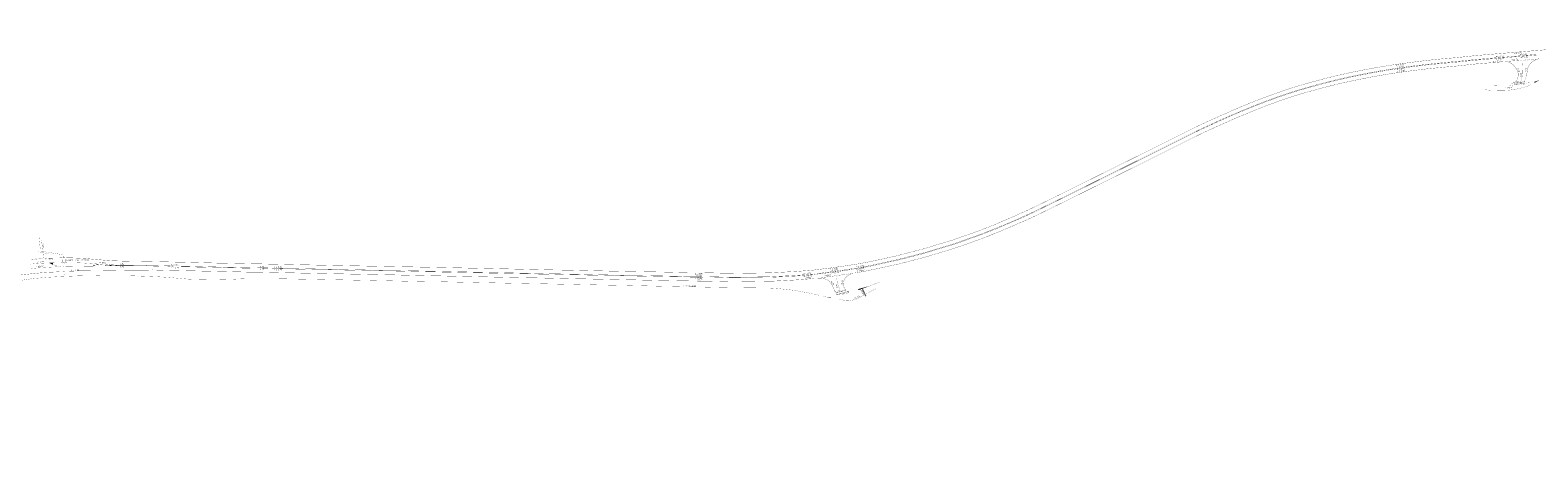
# Model space of a CAD drawing. Extents: x 117783 to 130571, y 447689 to 453929.
# Tile 19 of 22: x 127776 to 128899, y 451758 to 452073. Entities that reach past the tile are written whole.
import ezdxf

# ---------------------------------------------------------------- set-up
doc = ezdxf.new("R2010")
doc.units = 0
doc.header["$LTSCALE"] = 4
doc.header["$MEASUREMENT"] = 0
for name, pattern in [('030270', [0.75, 0.0675, -0.6825]), ('050050', [0.25, 0.1175, -0.1325]), ('11', [0.5, 0.25, -0.25]), ('33', [1.5, 0.75, -0.75]), ('93', [3, 2.25, -0.75])]:
    doc.linetypes.add(name, pattern=pattern)
for name, color, linetype in [('TM-L_03-27_10', 7, '030270'), ('TM-L_05-05_10', 7, '050050'), ('TM-L_1-1_10', 7, '11'), ('TM-L_1-1_15', 7, '11'), ('TM-L_3-3_15', 7, '33'), ('TM-L_9-3_15', 7, '93'), ('TM-L_C_10', 7, 'CONTINUOUS'), ('TM-L_C_15', 7, 'CONTINUOUS'), ('TM-STS-T_C_30', 7, 'CONTINUOUS'), ('TM-SYMBOOL', 7, 'CONTINUOUS'), ('TM-T025TEKST', 7, 'CONTINUOUS')]:
    doc.layers.add(name, color=color, linetype=linetype)
doc.styles.add('ISO', font='ISO')
doc.styles.get("Standard").update_dxf_attribs({"font": 'ISO'})

# ---------------------------------------------------------------- blocks, each defined once
blk = doc.blocks.new('dht')
at = {"layer": 'TM-SYMBOOL'}
blk.add_hatch(color=256, dxfattribs=at).paths.add_polyline_path([(0, 0), (0, 0.5), (0.5, 0.2)])
blk = doc.blocks.new('dbl')
at = {"layer": 'TM-SYMBOOL'}
blk.add_hatch(color=256, dxfattribs=at).paths.add_polyline_path([(0, 0), (0.5, 0), (0.5, 0.5), (0, 0.5)])

msp = doc.modelspace()

# ---------------------------------------------------------------- hatches: boundary and pattern name
at = {"layer": 'TM-SYMBOOL'}
h = msp.add_hatch(color=256, dxfattribs=at)
edge = h.paths.add_edge_path()
edge.add_arc((128896.5, 452034.2), 0.486, 310.8286, 377.0279)
edge.add_arc((128896.6, 452034.2), 0.39, 14.6903, 84.1135)
edge.add_line((128896.6, 452034.6), (128900.3, 452035.8))
edge.add_line((128900.3, 452035.8), (128900.3, 452035.7))
edge.add_line((128900.3, 452035.7), (128896.8, 452033.8))
h = msp.add_hatch(color=256, dxfattribs=at)
edge = h.paths.add_edge_path()
edge.add_arc((127795.5, 451907), 9.25, 232.0469, 250.3265)
edge.add_line((127792.4, 451898.3), (127792.4, 451898.4))
edge.add_arc((127792.7, 451899), 0.675, 100.8685, 245.3695, ccw=False)
edge.add_line((127792.6, 451899.7), (127792.6, 451899.8))
edge.add_arc((127797.5, 451576.8), 323, 90.868, 91.3568)
for points in [[(127822.7, 451898.2, -0.132905), (127822.6, 451897.7), (127823.4, 451897.3, -0.000108), (127824.5, 451897.3)], [(127825.5, 451898.9, -0.000349), (127824.2, 451898.9), (127826.6, 451897.8), (127826.6, 451898.3)], [(127831.6, 451898), (127831.6, 451897.4, -0.000107), (127832.7, 451897.4)], [(127835.1, 451898.3, -0.000341), (127833.8, 451898.4), (127835.7, 451897.4, -0.000109), (127836.9, 451897.5)], [(127839.8, 451898.1, -0.000337), (127838.5, 451898.1), (127839.9, 451897.5, -0.000109), (127841, 451897.5)]]:
    msp.add_hatch(color=256, dxfattribs=at).paths.add_polyline_path(points)
h = msp.add_hatch(color=256, dxfattribs=at)
edge = h.paths.add_edge_path()
edge.add_arc((128371.7, 451876.2), 2.08, 266.9679, 289.4002)
edge.add_arc((128372.5, 451874.1), 0.246, 118.493, 195.7871)
edge.add_arc((128372.7, 451874.1), 0.483, 192.9508, 242.4243)
edge.add_line((128372.5, 451873.7), (128369, 451874.2))
edge.add_line((128369, 451874.2), (128369, 451874.3))
edge.add_line((128369, 451874.3), (128371.6, 451874.2))
h = msp.add_hatch(color=256, dxfattribs=at)
edge = h.paths.add_edge_path()
edge.add_line((128401.1, 451882.3), (128392.7, 451879.2))
edge.add_line((128392.7, 451879.2), (128392.9, 451879.3))
edge.add_line((128392.9, 451879.3), (128392.9, 451879.6))
edge.add_arc((128392.4, 451879.6), 0.507, 4.0806, 82.2411)
edge.add_line((128392.5, 451880.1), (128392.3, 451880))
edge.add_line((128392.3, 451880), (128401.1, 451882.4))
edge.add_line((128401.1, 451882.4), (128401.1, 451882.3))

# ---------------------------------------------------------------- linework, layer by layer
at = {"layer": 'TM-L_03-27_10', "const_width": 0.1, "flags": 128}
msp.add_lwpolyline([(128363.3, 451875.5, 0.0141), (128357.9, 451876.8), (128355, 451877.4), (128346.1, 451879), (128344.6, 451879.2, 0.006531), (128334.8, 451880.3, 0.009379), (128328.6, 451880.8), (128326.3, 451880.9, -0.001408), (128290.5, 451881.3, 0.002251), (128247.8, 451882.2), (128217.3, 451882.9), (128199.2, 451883.2), (128160, 451884), (128137.5, 451884.4), (128080.2, 451885.6, -0.003127), (128064.6, 451885.8, 0.001076), (127995.7, 451887.2), (127961.3, 451887.8, 0.002435), (127938.3, 451887.9, 0.007283), (127925.8, 451887.4), (127916.7, 451887.2, -0.00897), (127901.6, 451887.3, -0.011856), (127892.6, 451887.6), (127877.6, 451888.9), (127870.5, 451889.3, 0.004306), (127848.4, 451890.1), (127844.4, 451890.1), (127825.4, 451890.2), (127812.1, 451890), (127797.3, 451889.4), (127788.6, 451888.9), (127778.1, 451888), (127774.4, 451887.5, 0.006207), (127762.4, 451885.5, 0.006628), (127752.2, 451883.6), (127748.1, 451882.7, 0.011657), (127737.8, 451880.2, 0.016678), (127726.9, 451876.8, 0.014909), (127717.6, 451873.3, 0.015669), (127709.6, 451869.6, 0.00456), (127696.4, 451862.7, 0.017855), (127689.1, 451858.4, 0.044464), (127684.2, 451854.8, 0.008425), (127670, 451842.3, 0.008797), (127660, 451833.2), (127654.3, 451827.6), (127632.5, 451806.6), (127626.7, 451801.1), (127623.9, 451798.5), (127621.1, 451796.3), (127617.5, 451793.7), (127614.1, 451791.1, 0.008208), (127608.2, 451786.2, 0.020918), (127602.7, 451780.7, -0.001297), (127592.7, 451769.8, -0.009669), (127584, 451760.9), (127582.4, 451759.3), (127580.9, 451758)], format="xyb", dxfattribs=at)
at = {"layer": 'TM-L_05-05_10', "const_width": 0.1, "flags": 128}
for points in [[(127789.2, 451906.4), (127781.8, 451907.9)], [(127787.9, 451907.6), (127783.5, 451908.5)], [(127799.5, 451903.4), (127799.7, 451900)], [(127799.7, 451896.7), (127799.8, 451893.2)], [(127801.5, 451903.6), (127801.7, 451900.1)], [(127801.7, 451896.7), (127801.8, 451893.2)]]:
    msp.add_lwpolyline(points, dxfattribs=at)
at = {"layer": 'TM-L_1-1_10', "const_width": 0.1, "flags": 128}
for points in [[(128894.1, 452032.5), (128890.8, 452031.1), (128888.2, 452030.3), (128882.3, 452029), (128876.7, 452028.3), (128872.6, 452028.2), (128866.6, 452028.3), (128864, 452028.4), (128859.7, 452028.8)], [(128864.9, 452032.1), (128868.7, 452031.9), (128870.9, 452031.8), (128876.7, 452031.8), (128878.7, 452031.9), (128881.8, 452032.4)], [(128890.5, 452033.7), (128893.4, 452034)], [(127783.1, 451909.5), (127782.2, 451918.4)], [(127799.8, 451899.9), (127800.8, 451899.9)], [(127800.8, 451896.8), (127801.8, 451896.9)]]:
    msp.add_lwpolyline(points, dxfattribs=at)
for points in [[(127788.8, 451899.6, 0.022608), (127775.8, 451898.7)], [(127795.2, 451896.7, 0.004596), (127781.4, 451895.9, 0.006515), (127776.2, 451895.4)], [(127827.6, 451898.7, 0.000797), (127830.6, 451898.6, 0.000797)], [(127827.6, 451897.3, -0.000291), (127830.6, 451897.4, -0.000291)], [(128378.4, 451872.5), (128380.6, 451872.1), (128383.5, 451871.4), (128385.3, 451871.3, 0.030251), (128389.9, 451872.2), (128391.8, 451872.8, 0.005826), (128399.3, 451876.9, -0.012312), (128407.1, 451880.8)]]:
    msp.add_lwpolyline(points, format="xyb", dxfattribs=at)
at = {"layer": 'TM-L_1-1_15', "const_width": 0.15}
for points in [[(128898.9, 452055.2, -0.000004), (128876, 452053.2)], [(128899, 452054.7, -0.000004), (128876, 452052.8)], [(128887.2, 452050.8, -0.000002), (128876.3, 452049.9)], [(127881, 451897.4, 0.000291), (127886, 451897.3)], [(127886, 451896.8, -0.000291), (127881, 451896.9, -0.000291)]]:
    msp.add_lwpolyline(points, format="xyb", dxfattribs=at)
at = {"layer": 'TM-L_1-1_15', "const_width": 0.15, "flags": 128}
for points in [[(127795.6, 451903.3, 0.020342), (127786.5, 451902.9, 0.011074)], [(128388.4, 451895.3, -0.00895), (128361.7, 451891.6, -0.008945)], [(128388.5, 451894.8, -0.008945), (128361.8, 451891.2, -0.008945)], [(128375.7, 451890, -0.00363), (128364.8, 451888.6, -0.00363)]]:
    msp.add_lwpolyline(points, format="xyb", dxfattribs=at)
for points in [[(127800.4, 451903.4), (127801.4, 451903.4)], [(127799.9, 451893.2), (127800.9, 451893.2)]]:
    msp.add_lwpolyline(points, dxfattribs=at)
at = {"layer": 'TM-L_3-3_15', "const_width": 0.15, "flags": 128}
for points in [[(127802.1, 451903.5), (127808.8, 451903.3), (127816.6, 451902.9), (127824.6, 451902.2), (127832.6, 451901.5), (127837, 451901.2), (127851.3, 451900.8), (127852.2, 451900.8, -0.005915), (127866.8, 451900.6), (127872.3, 451900.5, 0.001121), (127891.6, 451900.1, -0.000005), (127915.1, 451899.5, -0.001006), (127940.9, 451899, -0.000197), (127946.7, 451898.9), (127979.9, 451898.2, 0.000164), (128014.7, 451897.5, 0.000237), (128045.8, 451896.9, -0.000578), (128067.5, 451896.5, 0.000011), (128082.6, 451896.2, 0.000354), (128115.4, 451895.5, -0.000029), (128138.3, 451895, 0.000021), (128160.4, 451894.5), (128164.6, 451894.4), (128178.2, 451894.2, 0.000021), (128199.5, 451893.7), (128213.9, 451893.4), (128223.8, 451893.2, 0.000007), (128248.1, 451892.8, 0.000005), (128265.5, 451892.4), (128278.6, 451892.3, -0.000006), (128287.4, 451892.1, 0.002891), (128300.3, 451891.9, 0.006394), (128306.4, 451891.9, 0.000288), (128326.6, 451892.2, 0.007927), (128328.4, 451892.3, 0.000294), (128345.6, 451893.2, 0.005108), (128349.9, 451893.5, 0.003843), (128359.6, 451894.3, 0.011177), (128392.8, 451898.9, 0.003696), (128400.8, 451900.4), (128404.1, 451901.1, 0.000268), (128420.6, 451904.7), (128422.2, 451905.1, 0.00035), (128437.9, 451909.2, 0.007141), (128442.5, 451910.4, 0.003561), (128452, 451913.3, 0.004077), (128461.7, 451916.2, 0.008788), (128465.8, 451917.6, 0.000539), (128482.6, 451923.5), (128483.9, 451924, 0.004799), (128493.6, 451927.8, 0.00612), (128509.7, 451934.7, 0.013084), (128527.2, 451942.8, 0.000194), (128541.7, 451949.9), (128544.9, 451951.4), (128562.5, 451960.2, -0.000677), (128582.7, 451970.2, 0.00019), (128599.2, 451978.4), (128603.1, 451980.3), (128631.1, 451994.3, -0.001786), (128641.3, 451999.4, -0.009324), (128651.8, 452004.4, -0.000084), (128660.2, 452008.2, -0.001886), (128669.3, 452012.2, -0.002102), (128674.2, 452014.4, -0.003819), (128687.1, 452019.7), (128690.8, 452021.2, -0.004077), (128700.1, 452024.6, -0.010418), (128716.5, 452030.3), (128719.5, 452031.2, -0.004704), (128725.3, 452032.9, -0.000689), (128737.2, 452036.2, -0.007088), (128743.8, 452037.9), (128747.6, 452038.8, -0.002468), (128756.3, 452040.8, -0.001239), (128760.7, 452041.8, -0.004344), (128774.3, 452044.4), (128775, 452044.6, -0.00311), (128781.7, 452045.7, -0.00286), (128788.6, 452046.9, -0.002376), (128796.9, 452048.1, -0.003543), (128802.8, 452048.9, -0.00455), (128815.7, 452050.5, -0.004877), (128824.9, 452051.5), (128829, 452051.9, -0.000133), (128838.7, 452052.7), (128852.7, 452054.2), (128870.1, 452055.7), (128875.1, 452056.1, 0.000004), (128899.3, 452058.1), (128902.3, 452058.3), (128918.3, 452060, -0.000939), (128937.3, 452061.7, -0.000388), (128946.6, 452062.6, -0.003585), (128958.3, 452063.6, 0.001299), (128967.9, 452064.4, 0.000306), (128975.4, 452065.1), (128984.3, 452065.8, -0.001206), (128990.5, 452066.4, 0.002713), (128999.6, 452067.1, 0.000663), (129019.2, 452068.8), (129035, 452070, -0.000739), (129044.8, 452070.8, -0.020392), (129051.7, 452071.3, -0.006636), (129061.7, 452072, -0.00184), (129072.1, 452072.5, -0.004702), (129082.3, 452073, -0.010263), (129108.5, 452073, -0.02118), (129133, 452071.2, -0.012894), (129159.3, 452067.5), (129189.6, 452062.5)], [(128874, 452049.7), (128870.6, 452049.4), (128853.2, 452048), (128839.3, 452046.5, 0.000133), (128829.6, 452045.6), (128825.5, 452045.2, 0.00488), (128816.5, 452044.3, 0.004549), (128803.7, 452042.7, 0.003543), (128797.8, 452041.9, 0.002376), (128789.6, 452040.7, 0.00302), (128782.7, 452039.6, 0.003105), (128776.1, 452038.4), (128775.4, 452038.3, 0.004328), (128762, 452035.6, 0.001229), (128757.7, 452034.7, 0.002469), (128749, 452032.7), (128745.3, 452031.8, 0.007088), (128738.8, 452030.1, 0.000688), (128727, 452026.9, 0.004671), (128721.3, 452025.2), (128718.4, 452024.3, 0.010409), (128702.3, 452018.8, 0.00407), (128693, 452015.3), (128689.5, 452013.9, 0.003807), (128676.7, 452008.6, 0.002102), (128671.8, 452006.5, 0.001878), (128662.8, 452002.5, 0.000084), (128654.4, 451998.7, 0.009352), (128644.1, 451993.8, 0.001789), (128633.9, 451988.7), (128605.9, 451974.7), (128602, 451972.8, -0.000189), (128585.5, 451964.6, 0.000678), (128565.3, 451954.6), (128547.6, 451945.8), (128544.5, 451944.3, -0.000194), (128530, 451937.2, -0.013058), (128512.2, 451929, -0.006115), (128495.9, 451922.1, -0.004817), (128486.1, 451918.2), (128484.7, 451917.6, -0.000541), (128467.9, 451911.7, -0.008788), (128463.5, 451910.2, -0.004062), (128453.8, 451907.3, -0.003547), (128444.2, 451904.4, -0.007141), (128439.5, 451903.1, -0.000352), (128423.7, 451899), (128422, 451898.6, -0.00027), (128405.4, 451895), (128402, 451894.3, -0.003741), (128393.9, 451892.7, -0.001185), (128390.4, 451892.2)], [(127797.2, 451893), (127788.4, 451892.6), (127782.2, 451892.1), (127767.1, 451890.5), (127765.1, 451890.3), (127757.4, 451888.9), (127748, 451886.9), (127739.7, 451884.7), (127731, 451881.9), (127722.1, 451878.8), (127718.3, 451877.3, 0.018551), (127707.2, 451872.1), (127703.1, 451870, 0.015025), (127699, 451867.8, 0.010615), (127695.3, 451865.8), (127688.9, 451862, 0.020732), (127682.1, 451857.3, 0.005921), (127674.4, 451851.7, 0.014794), (127666.8, 451845.8), (127662.8, 451842.6, 0.002079), (127658.8, 451839.3, 0.007908), (127656.6, 451837.2, 0.00335), (127650.6, 451831.5, 0.000367), (127628.8, 451810.5), (127603.9, 451786.5, -0.008402), (127596.2, 451780, -0.005537), (127589.2, 451774.3, -0.001754), (127583.1, 451769.5), (127582.9, 451769.4)], [(127804.7, 451893.4), (127804.7, 451893.4), (127811.8, 451893.7), (127830.6, 451893.9), (127849.5, 451894.2), (127865.5, 451894.3), (127866.7, 451894.4), (127872.2, 451894.2, 0.001121), (127891.4, 451893.8, -0.000005), (127914.9, 451893.3, -0.001007), (127940.8, 451892.7, 0.000116), (127946.6, 451892.7), (127979.8, 451892, 0.000164), (128014.6, 451891.3, 0.000237), (128045.7, 451890.7, -0.000578), (128067.4, 451890.2, 0.000011), (128082.4, 451889.9, 0.000354), (128115.2, 451889.2, -0.000029), (128138.2, 451888.7, 0.000021), (128160.3, 451888.3), (128164.5, 451888.2), (128178.1, 451887.9, 0.000021), (128199.3, 451887.5), (128213.8, 451887.2), (128223.7, 451887, 0.000007), (128248, 451886.5, 0.000005), (128265.4, 451886.2), (128278.5, 451886, -0.000006), (128287.3, 451885.9, 0.002885), (128300.2, 451885.6, 0.006394), (128306.5, 451885.7, 0.000288), (128326.7, 451886, 0.007993), (128328.7, 451886, 0.000295), (128345.9, 451886.9, 0.005122), (128350.4, 451887.2, 0.006276), (128359.5, 451888)]]:
    msp.add_lwpolyline(points, format="xyb", dxfattribs=at)
at = {"layer": 'TM-L_9-3_15', "const_width": 0.15, "flags": 128}
for points in [[(128875, 452053.1), (128870.3, 452052.8), (128852.9, 452051.3), (128839, 452049.9, 0.000133), (128829.3, 452049), (128825.2, 452048.6, 0.004878), (128816.1, 452047.6, 0.00455), (128803.2, 452046.1, 0.003543), (128797.3, 452045.2, 0.002376), (128789.1, 452044, 0.002911), (128782.2, 452042.9, 0.003108), (128775.5, 452041.7), (128774.8, 452041.6, 0.004337), (128761.3, 452038.9, 0.001234), (128757, 452038, 0.002468), (128748.2, 452036), (128744.5, 452035, 0.007088), (128737.9, 452033.4, 0.000689), (128726.1, 452030.1, 0.004689), (128720.3, 452028.4), (128717.4, 452027.5, 0.010414), (128701.1, 452021.9, 0.004074), (128691.8, 452018.5), (128688.2, 452017, 0.003813), (128675.4, 452011.7, 0.002102), (128670.4, 452009.6, 0.001882), (128661.4, 452005.6, 0.000084), (128653, 452001.7, 0.009337), (128642.6, 451996.8, 0.001787), (128632.4, 451991.7), (128604.4, 451977.7), (128600.5, 451975.8, -0.00019), (128584, 451967.6, 0.000677), (128563.8, 451957.6), (128546.1, 451948.8), (128543, 451947.3, -0.000194), (128528.5, 451940.2, -0.013072), (128510.9, 451932, -0.006118), (128494.7, 451925.2, -0.004807), (128484.9, 451921.3), (128483.6, 451920.8, -0.00054), (128466.8, 451914.9, -0.008788), (128462.5, 451913.4, -0.00407), (128452.8, 451910.5, -0.003555), (128443.3, 451907.6, -0.007141), (128438.7, 451906.4, -0.000351), (128422.9, 451902.3), (128421.3, 451901.9, -0.000269), (128404.7, 451898.3), (128401.3, 451897.6, -0.003717), (128393.3, 451896, -0.001305), (128389.4, 451895.4)], [(128875, 452052.7), (128870.4, 452052.3), (128853, 452050.8), (128839, 452049.4, 0.000133), (128829.3, 452048.5), (128825.2, 452048.1, 0.004878), (128816.1, 452047.2, 0.00455), (128803.3, 452045.6, 0.003543), (128797.4, 452044.8, 0.002376), (128789.2, 452043.6, 0.002985), (128782.2, 452042.4, 0.003107), (128775.6, 452041.3), (128774.9, 452041.1, 0.004335), (128761.4, 452038.5, 0.001234), (128757.1, 452037.5, 0.002469), (128748.4, 452035.5), (128744.6, 452034.6, 0.007088), (128738.1, 452032.9, 0.000688), (128726.2, 452029.7, 0.004687), (128720.5, 452028), (128717.5, 452027.1, 0.010413), (128701.3, 452021.5, 0.004073), (128692, 452018), (128688.4, 452016.6, 0.003812), (128675.5, 452011.3, 0.002102), (128670.6, 452009.2, 0.001881), (128661.6, 452005.2, 0.000084), (128653.2, 452001.3, 0.009339), (128642.8, 451996.4, 0.001787), (128632.6, 451991.3), (128604.6, 451977.3), (128600.7, 451975.4, -0.00019), (128584.2, 451967.2, 0.000677), (128564, 451957.2), (128546.3, 451948.4), (128543.2, 451946.9, -0.000194), (128528.7, 451939.8, -0.01307), (128511, 451931.6, -0.006117), (128494.8, 451924.7, -0.004809), (128485.1, 451920.9), (128483.7, 451920.4, -0.00054), (128467, 451914.4, -0.008788), (128462.7, 451913, -0.004069), (128452.9, 451910.1, -0.003554), (128443.4, 451907.2, -0.007141), (128438.8, 451905.9, -0.000351), (128423, 451901.8), (128421.4, 451901.5, -0.000269), (128404.8, 451897.8), (128401.4, 451897.1, -0.00372), (128393.4, 451895.6, -0.001307), (128389.5, 451895)], [(127955.9, 451895.8), (127979.9, 451895.3, 0.000164), (128014.7, 451894.6, 0.000237), (128045.7, 451894, -0.000578), (128067.4, 451893.6, 0.000011), (128082.5, 451893.3, 0.000354), (128115.3, 451892.6, -0.000029), (128138.2, 451892.1, 0.000021), (128160.4, 451891.6), (128164.6, 451891.5), (128178.2, 451891.3, 0.000021), (128199.4, 451890.8), (128213.9, 451890.5), (128223.8, 451890.3, 0.000007), (128248, 451889.9, 0.000005), (128265.4, 451889.5), (128278.5, 451889.4, -0.000006), (128287.4, 451889.2, 0.002888), (128300.2, 451889, 0.006394), (128306.4, 451889, 0.000288), (128326.6, 451889.3, 0.007959), (128328.5, 451889.4, 0.000295), (128345.7, 451890.3, 0.005045), (128350.1, 451890.6, 0.003856), (128359.9, 451891.4, 0.000122), (128360.2, 451891.4, 0.000165), (128360.7, 451891.5, 0.000165)], [(127955.9, 451895.4), (127979.9, 451894.9, 0.000164), (128014.6, 451894.2, 0.000237), (128045.7, 451893.6, -0.000578), (128067.4, 451893.1, 0.000011), (128082.5, 451892.8, 0.000354), (128115.3, 451892.1, -0.000029), (128138.2, 451891.6, 0.000021), (128160.4, 451891.2), (128164.6, 451891.1), (128178.2, 451890.8, 0.000021), (128199.4, 451890.4), (128213.8, 451890.1), (128223.8, 451889.9, 0.000007), (128248, 451889.4, 0.000005), (128265.4, 451889.1), (128278.5, 451888.9, -0.000006), (128287.4, 451888.8, 0.002888), (128300.2, 451888.5, 0.006394), (128306.4, 451888.6, 0.000288), (128326.7, 451888.9, 0.007964), (128328.6, 451888.9, 0.000295), (128345.7, 451889.8, 0.005046), (128350.2, 451890.1, 0.003859), (128359.9, 451890.9, 0.000123), (128360.3, 451891, 0.000165), (128360.8, 451891)]]:
    msp.add_lwpolyline(points, format="xyb", dxfattribs=at)
at = {"layer": 'TM-L_C_10', "const_width": 0.1, "flags": 128}
for points in [[(128887, 452035.4, 0.044709), (128888, 452040.9), (128888, 452041.4), (128888.1, 452045.6, 0.022778), (128887.8, 452049.9)], [(127800.6, 451903.8), (127800.6, 451904.7, 0.23291), (127799, 451905.9), (127788.9, 451907.5)], [(127792.4, 451898.4, 0.093758), (127799.6, 451896.8, 0.093758)], [(127799.6, 451899.9, 0.006814), (127792.6, 451899.7)], [(127822, 451899.1, 0.019798), (127801.7, 451899.9, 0.019798)], [(127802, 451896.9, -0.002392), (127826.6, 451897.3), (127826.6, 451898.8, -0.001228), (127822, 451899.1, 0.001228)], [(127822.1, 451897.3, 0.675979), (127822, 451899.1, 0.675979)], [(127842.5, 451897.9, -0.004821), (127831.6, 451898.5), (127831.6, 451897.4, -0.001052), (127842.5, 451897.5, -0.001052)], [(128376.4, 451889.3, 0.018757), (128377.9, 451882.7), (128379.2, 451879.6)]]:
    msp.add_lwpolyline(points, format="xyb", dxfattribs=at)
for points in [[(127784, 451916.8), (127785.5, 451903.2)], [(127800.8, 451897.1), (127800.7, 451899.6)], [(127801.1, 451890.9), (127801, 451892.8)], [(128401.1, 451882.3), (128408.7, 451885.4)], [(128369, 451874.2), (128366.2, 451874.8)]]:
    msp.add_lwpolyline(points, dxfattribs=at)
at = {"layer": 'TM-L_C_15', "const_width": 0.15, "flags": 128}
for points in [[(128873.5, 452049.7), (128873.1, 452049.6)], [(127796.5, 451903.3), (127799.3, 451903.4)]]:
    msp.add_lwpolyline(points, dxfattribs=at)
for points in [[(128879.7, 452033.4), (128881.8, 452034.2, 0.260915), (128884.4, 452037.6, 0.235312), (128883.5, 452044.3), (128882.2, 452046, 0.230536), (128875, 452049.8, 0.230536)], [(128900.2, 452051.9, 0.165582), (128893.6, 452047.9, 0.051022), (128892.6, 452046.6, 0.060495), (128891.8, 452044.5, 0.044524), (128891.6, 452043.5, -0.025401), (128891.2, 452040.3), (128890.8, 452038.6), (128889.6, 452035)]]:
    msp.add_lwpolyline(points, format="xyb", dxfattribs=at)
at = {"layer": 'TM-L_C_15', "const_width": 0.15}
for points in [[(127842.5, 451897.9, -0.004912), (127866.7, 451897.7), (127872.2, 451897.6, 0.000452), (127880, 451897.4)], [(127880, 451897, -0.000452), (127872.2, 451897.1), (127866.7, 451897.3, 0.005509), (127853.2, 451897.4, -0.001116), (127842.5, 451897.5, 0.002492)], [(127866.7, 451897.3, 0.002756), (127860, 451897.4, 0.002756)], [(128362.5, 451888.3), (128365.4, 451888.2, -0.093397), (128369.1, 451887.3, -0.094425), (128371.7, 451885.4, -0.051222), (128373.7, 451882.8), (128374, 451881.8), (128375.9, 451877.4)], [(128389, 451892), (128386.6, 451891, 0.084897), (128384.8, 451889.9, 0.051388), (128383, 451888, 0.06991), (128382.1, 451886.3, 0.096502), (128381.6, 451884.1, 0.063299), (128381.7, 451883.1), (128381.9, 451882.3, 0.042094), (128382, 451881.7, 0.006474), (128382.3, 451881.2, 0.006571), (128382.5, 451880.6, 0.040371), (128382.8, 451880.1, 0.021187), (128383.2, 451879.6)]]:
    msp.add_lwpolyline(points, format="xyb", dxfattribs=at)
at = {"layer": 'TM-L_C_15'}
for points in [[(127887, 451897.3, 0.15, 0.15, 0.000261), (127891.5, 451897.2, 0.15, 0.15, -0.000005), (127915, 451896.6, 0.15, 0.15, -0.001007), (127940.9, 451896.1, 0.15, 0.15, 0.000002), (127946.7, 451896, 0.15, 0.15, 0), (127952.9, 451895.9, 0, 0, 0)], [(127952.9, 451895.4, 0.15, 0.15, 0), (127946.7, 451895.6, 0.15, 0.15, -0.000116), (127940.9, 451895.6, 0.15, 0.15, 0.001007), (127915, 451896.2, 0.15, 0.15, 0.000005), (127891.5, 451896.7, 0.15, 0.15, -0.000261), (127887, 451896.8, 0.15, 0.15, -0.000261)]]:
    msp.add_lwpolyline(points, format="xyseb", dxfattribs=at)
at = {"layer": 'TM-STS-T_C_30', "const_width": 0.3}
for points in [[(128395.6, 451880.2), (128398.2, 451874.7)], [(128396.1, 451880.5), (128398.7, 451874.9)]]:
    msp.add_lwpolyline(points, dxfattribs=at)

# ---------------------------------------------------------------- block references
at = {"layer": 'TM-SYMBOOL'}
for name, p, rotation in [('dht', (128888.2, 452051), 274.8215049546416), ('dht', (128889.2, 452051), 274.8215049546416), ('dht', (128890.2, 452051.1), 274.8215049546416), ('dht', (128891.2, 452051.2), 274.8215049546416), ('dht', (128892.2, 452051.3), 274.8215049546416), ('dht', (128893.2, 452051.4), 274.8215049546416), ('dht', (128894.2, 452051.5), 274.8215049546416), ('dht', (128895.2, 452051.6), 274.8215049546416), ('dht', (128896.2, 452051.6), 274.8215049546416), ('dht', (128897.2, 452051.7), 274.8215049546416), ('dbl', (128882, 452033.9), 278.1305280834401), ('dbl', (128882.2, 452032.9), 278.1305280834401), ('dht', (128883.5, 452034.5), 98.21102596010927), ('dbl', (128883, 452034.1), 278.1305280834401), ('dbl', (128883.2, 452033.1), 278.1305280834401), ('dht', (128884.5, 452034.6), 98.21102596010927), ('dbl', (128884, 452034.2), 278.1305280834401), ('dbl', (128884.2, 452033.2), 278.1305280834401), ('dht', (128885.5, 452034.7), 98.21102596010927), ('dbl', (128885, 452034.4), 278.1305280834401), ('dbl', (128885.2, 452033.3), 278.1305280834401), ('dht', (128886.5, 452034.9), 98.21102596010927), ('dbl', (128886, 452034.5), 278.1305280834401), ('dbl', (128886.2, 452033.5), 278.1305280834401), ('dbl', (128887, 452034.6), 278.1305280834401), ('dbl', (128887.2, 452033.6), 278.1305280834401), ('dht', (128887.3, 452032.8), 278.2110259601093), ('dbl', (128888, 452034.8), 278.1305280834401), ('dbl', (128888.2, 452033.8), 278.1305280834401), ('dht', (128888.3, 452033), 278.2110259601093), ('dbl', (128889, 452034.9), 278.1305280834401), ('dbl', (128889.2, 452033.9), 278.1305280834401), ('dht', (128889.3, 452033.1), 278.2110259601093), ('dht', (127776.7, 451902), 96.76623711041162), ('dht', (127777.7, 451902.1), 96.48440838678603), ('dht', (127778.7, 451902.2), 96.20257966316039), ('dht', (127779.7, 451902.3), 95.92075093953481), ('dht', (127780.7, 451902.4), 95.63892221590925), ('dht', (127781.7, 451902.5), 95.35709349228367), ('dht', (127782.7, 451902.6), 95.07526476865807), ('dht', (127783.7, 451902.7), 94.79343604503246), ('dht', (127784.7, 451902.7), 94.51160732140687), ('dht', (127800.3, 451903.4), 89.99187423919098), ('dht', (127800.5, 451896.8), 90.28779966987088), ('dht', (127801.1, 451899.7), 270.2877996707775), ('dht', (127801.2, 451893.2), 272.5785140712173), ('dht', (128376.7, 451890.2), 278.2217232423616), ('dht', (128377.7, 451890.4), 278.2217232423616), ('dht', (128378.7, 451890.5), 278.2217232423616), ('dht', (128379.7, 451890.7), 278.2217232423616), ('dht', (128380.7, 451890.8), 278.2217232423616), ('dht', (128381.7, 451890.9), 278.2217232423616), ('dht', (128382.6, 451891.1), 278.2217232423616), ('dht', (128383.6, 451891.2), 278.2217232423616), ('dht', (128384.6, 451891.4), 278.2217232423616), ('dht', (128385.6, 451891.5), 278.2217232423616), ('dht', (128386.6, 451891.7), 278.2217232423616), ('dht', (128376.5, 451878.1), 106.2058867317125), ('dbl', (128376.2, 451877.5), 286.5225860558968), ('dbl', (128376.6, 451876.1), 286.0760491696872), ('dht', (128377.4, 451878.4), 106.2058867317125), ('dbl', (128377.1, 451877.8), 286.5225860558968), ('dbl', (128377.5, 451876.3), 286.0760491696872), ('dht', (128378.4, 451878.7), 106.2058867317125), ('dbl', (128378.1, 451878.1), 286.5225860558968), ('dbl', (128378.5, 451876.6), 286.0760491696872), ('dht', (128379.4, 451879), 106.2058867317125), ('dbl', (128379, 451878.3), 286.5225860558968), ('dbl', (128379.4, 451876.9), 286.0760491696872), ('dbl', (128380, 451878.6), 286.5225860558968), ('dbl', (128380.4, 451877.2), 286.0760491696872), ('dht', (128380.7, 451876.2), 285.759349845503), ('dbl', (128380.9, 451878.9), 286.5225860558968), ('dbl', (128381.4, 451877.4), 286.0760491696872), ('dht', (128381.7, 451876.5), 285.759349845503), ('dbl', (128381.9, 451879.2), 286.5225860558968), ('dbl', (128382.3, 451877.7), 286.0760491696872), ('dht', (128382.6, 451876.8), 285.759349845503), ('dbl', (128382.9, 451879.5), 286.5225860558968), ('dbl', (128383.3, 451878), 286.0760491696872), ('dht', (128383.6, 451877), 285.759349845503), ('dbl', (128384.3, 451878.3), 286.0760491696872), ('dht', (128384.6, 451877.3), 285.759349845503), ('dbl', (128385.2, 451878.6), 286.0760491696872), ('dht', (128385.5, 451877.6), 285.759349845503)]:
    msp.add_blockref(name, p, dxfattribs=dict(at, rotation=rotation))

# ---------------------------------------------------------------- texts
at = {"layer": 'TM-T025TEKST', "style": 'ISO'}
for s, rotation, p in [('9-3 (0,15)', 4.971, (128868.3, 452052.9)), ('3-3 (0,15)', 4.971, (128881.8, 452055.4)), ('1-1 (0,15)', 4.971, (128886.5, 452054.6)), ('1-1 (0,15)', 4.971, (128886.7, 452052.4)), ('3-3 (0,15)', 8.3484, (128793.9, 452046.5)), ('9-3 (0,15)', 8.3484, (128794.2, 452045.2)), ('9-3 (0,15)', 8.3484, (128794.5, 452043.2)), ('3-3 (0,15)', 8.3484, (128794.7, 452041.8)), ('3-3 (0,15)', 4.971, (128866.1, 452049.2)), ('9-3 (0,15)', 4.971, (128868.5, 452051)), ('1-1 (0,15)', 4.971, (128878.9, 452050.6)), ('(0,15)', 294.513, (128884.1, 452044.6)), ('(0,10)', 88.1248, (128887.3, 452038.4)), ('(0,15)', 83.8343, (128890.9, 452042)), ('1-1 (0,10)', 4.7658, (128875.4, 452029.6)), ('(0,10)', 276.257, (127784.7, 451913.9)), ('1-1 (0,10)', 4.869, (127780.3, 451896.4)), ('1-1 (0,10)', 4.869, (127780.4, 451899.8)), ('1-1 (0,15)', 4.869, (127787.1, 451901.6)), ('0,50-0,50 (0,10)', 358.3954, (127802.3, 451901.4)), ('3-3 (0,15)', 357.0273, (127813.8, 451901.6)), ('1-1 (0,10)', 356.0858, (127826.7, 451899.6)), ('(0,15)', 359.6395, (127842.6, 451898.4)), ('(0,15)', 359.6395, (127842.6, 451896.3)), ('1-1 (0,15)', 358.8627, (127880.7, 451895.7)), ('1-1 (0,15)', 358.8627, (127880.8, 451897.8)), ('(0,15)', 358.8609, (127946.7, 451896.4)), ('(0,15)', 358.8609, (127946.7, 451894.4)), ('9-3 (0,15)', 358.7806, (127957.4, 451896.2)), ('3-3 (0,15)', 7.6558, (128372, 451894.6)), ('9-3 (0,15)', 10.1465, (128391.4, 451896.2)), ('9-3 (0,15)', 10.1465, (128391.7, 451894.2)), ('3-3 (0,15)', 2.3402, (127805.8, 451893.7)), ('9-3 (0,15)', 358.7806, (127957.3, 451894.2)), ('3-3 (0,15)', 359.2591, (128271, 451891.2)), ('9-3 (0,15)', 359.2591, (128271, 451889.9)), ('9-3 (0,15)', 359.2591, (128271, 451887.8)), ('3-3 (0,15)', 359.2591, (128271.1, 451886.6)), ('9-3 (0,15)', 4.8404, (128352, 451891.1)), ('9-3 (0,15)', 4.8404, (128352.2, 451889.1)), ('3-3 (0,15)', 5.1869, (128352.4, 451887.8)), ('1-1 (0,15)', 7.7649, (128367.5, 451889.5)), ('(0,15)', 305.2722, (128372.4, 451885.6)), ('1-1 (0,15)', 7.7649, (128372.5, 451893.4)), ('1-1 (0,15)', 7.7649, (128372.8, 451891.4)), ('(0,15)', 81.7171, (128381, 451883.6)), ('3-3 (0,15)', 10.1658, (128392, 451892.8)), ('0,30-2,70 (0,10)', 359.1674, (128262.3, 451882.1)), ('(0,10)', 105.0725, (128377.6, 451881)), ('1-1 (0,10)', 24.2355, (128389.9, 451872.7))]:
    msp.add_text(s, height=0.9, rotation=rotation, dxfattribs=at).set_placement(p)
at = {"layer": 'TM-T025TEKST'}
msp.add_text('(3x0,30)', height=0.9, rotation=293.1034, dxfattribs=at).set_placement((128394.5, 451879.6))

doc.saveas('drawing.dxf')
